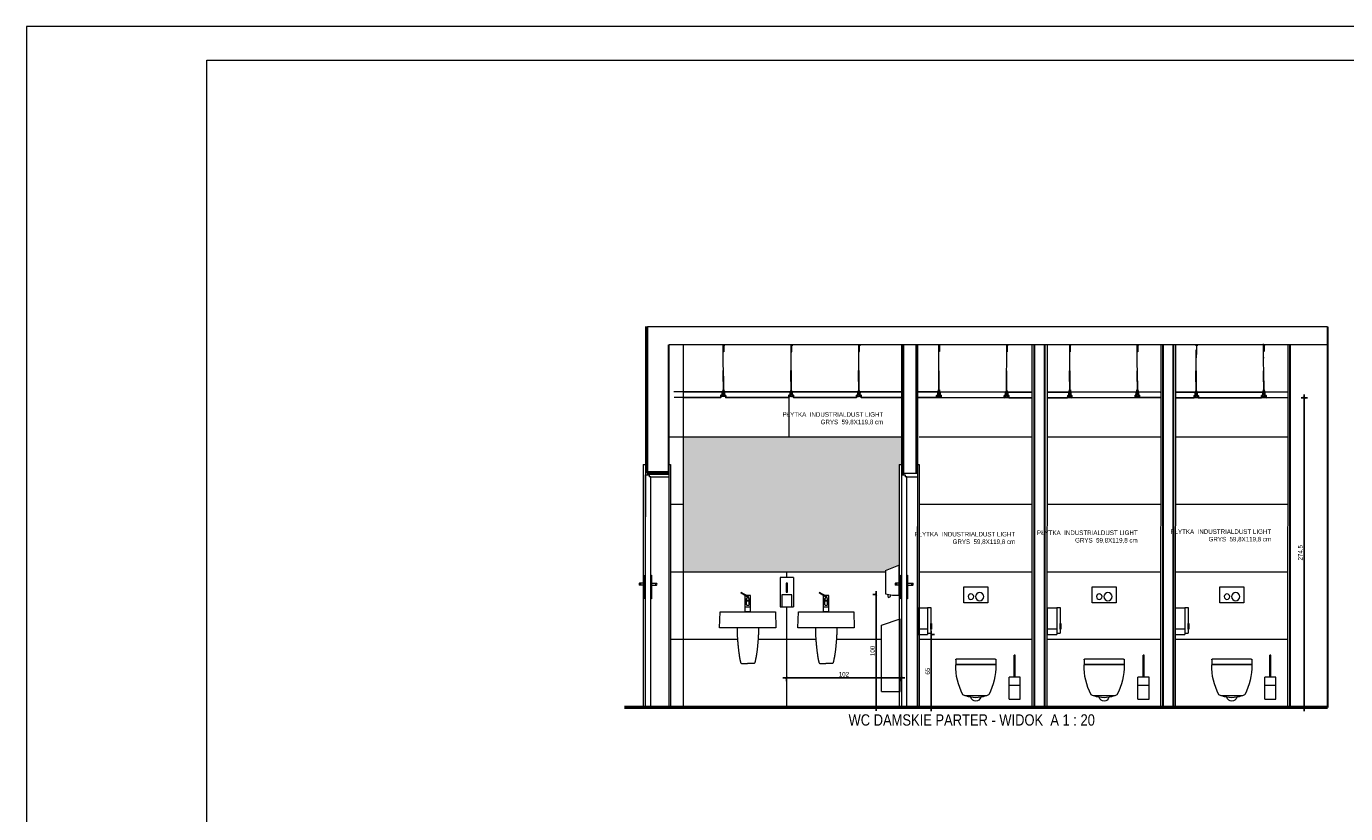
# Model space of a CAD drawing. Header units: millimetres. Extents: x -9038497 to 54128, y -10570064 to 59476.
# Tile 128 of 135: x 49794 to 50964, y 22226 to 22924. Entities that reach past the tile are written whole.
import ezdxf

# ---------------------------------------------------------------- set-up
doc = ezdxf.new("R2010")
doc.units = ezdxf.units.MM
doc.header["$LTSCALE"] = 0.8
doc.header["$PDMODE"] = 2
doc.linetypes.add('DASHED', pattern=[19.05, 12.7, -6.35])
for name, color, linetype, lineweight in [('0 proj_drzwi', 4, 'Continuous', 0), ('0 proj_schody', 2, 'Continuous', 18), ('0 proj_widok widok widok', 7, 'Continuous', 0), ('0 proj_wyposażenie sanitarne', 40, 'Continuous', 18), ('0 proj_ściany konstrukcyjne', 1, 'Continuous', 30), ('_proj_MURY konstr', 1, 'Continuous', 30), ('M_SCIANA konstrukcyjna', 1, 'Continuous', 50), ('SCIANY', 1, 'Continuous', 30), ('SPRZĘT', 71, 'Continuous', 20), ('tynk', 252, 'Continuous', 5), ('wieszaki suf.p.', 253, 'Continuous', 5), ('X proj_wyposażenie sanitarne', 40, 'Continuous', 18)]:
    doc.layers.add(name, color=color, linetype=linetype, lineweight=lineweight)
doc.layers.add('strop podw.', color=3, linetype='Continuous')
doc.styles.add('WYMIAR-20', font='ARIALN.TTF', dxfattribs={"height": 4})
doc.styles.add('WYMIAR-50', font='ARIALN.TTF', dxfattribs={"height": 10})
doc.dimstyles.new('SKALA-20', dxfattribs={"dimscale": 2, "dimtxt": 2, "dimasz": 1, "dimexe": 1.5, "dimexo": 1.5, "dimgap": 0.6, "dimtad": 1, "dimdec": 1, "dimrnd": 0.5, "dimdsep": 46, "dimtxsty": 'WYMIAR-20', "dimblk": 'ARCHTICK', "dimcen": 1.2, "dimdle": 1.5, "dimclrd": 256, "dimclre": 256, "dimclrt": 256, "dimadec": 0, "dimazin": 0, "dimtfac": 0.5, "dimtdec": 1, "dimtix": 1, "dimtmove": 2, "dimatfit": 3, "dimfxl": 2, "dimfxlon": 1, "dimtolj": 1, "dimarcsym": 0})

# ---------------------------------------------------------------- blocks, each defined once
blk = doc.blocks.new('klam lewa')
at = {"layer": '0 proj_drzwi'}
for p, q in [((-8431.2, 26524.9), (-8431.2, 26545.9)), ((-8431.2, 26545.9), (-8430.7, 26545.9)), ((-8431.2, 26538.8), (-8435.8, 26538.8)), ((-8431.2, 26536.9), (-8435.8, 26536.9)), ((-8434.7, 26536.9), (-8434.7, 26538.8)), ((-8430.7, 26524.9), (-8431.2, 26524.9))]:
    blk.add_line(p, q, dxfattribs=at)
blk.add_arc((-8434.9, 26537.9), 1.3, 132.6475, 226.9891, dxfattribs=at)
blk = doc.blocks.new('klam prawa')
at = {"layer": '0 proj_drzwi'}
for p, q in [((-8425.7, 26545.9), (-8425.2, 26545.9)), ((-8425.2, 26545.9), (-8425.2, 26524.9)), ((-8425.2, 26538.8), (-8420.6, 26538.8)), ((-8425.2, 26536.9), (-8420.6, 26536.9)), ((-8421.7, 26538.8), (-8421.7, 26536.9)), ((-8425.2, 26524.9), (-8425.7, 26524.9))]:
    blk.add_line(p, q, dxfattribs=at)
blk.add_arc((-8421.5, 26537.9), 1.3, 313.0109, 47.3525, dxfattribs=at)
blk = doc.blocks.new('bat um nowa f')
at = {"layer": 'X proj_wyposażenie sanitarne'}
for p, q in [((619.6, 2703.2), (619.6, 2717.7)), ((619.6, 2717.7), (623.2, 2717.7)), ((620.8, 2714.7), (619.6, 2714.7)), ((620.8, 2710), (620.8, 2714.6)), ((621.1, 2713.1), (621.1, 2713.8)), ((622.1, 2717.1), (627.9, 2720.5)), ((622.5, 2716.5), (627.9, 2719.7)), ((623.2, 2713.1), (623.2, 2713.8)), ((624.6, 2714.7), (623.4, 2714.7)), ((623.4, 2714.7), (623.4, 2710)), ((624.6, 2717.7), (624.6, 2703.2)), ((624.6, 2717.7), (624.6, 2717.7)), ((620.8, 2711.7), (619.6, 2711.7)), ((624.6, 2707.7), (619.6, 2707.7)), ((619.6, 2703.2), (624.6, 2703.2)), ((624.6, 2711.7), (623.4, 2711.7))]:
    blk.add_line(p, q, dxfattribs=at)
blk.add_circle((622.1, 2714.6), 1.3, dxfattribs=at)
for centre, radius, start, end in [((622.1, 2708.5), 4.64, 77.1347, 102.8653), ((622.1, 2714.2), 1.57, 228.9047, 311.0953), ((622.1, 2716.6), 0.41, 89.2518, 331.9395), ((628.1, 2720.1), 0.465, 118.4596, 241.5404), ((627.5, 2720.1), 0.594, 316.5492, 43.4508), ((622.1, 2710.1), 1.3, 175.0134, 4.6217)]:
    blk.add_arc(centre, radius, start, end, dxfattribs=at)
blk = doc.blocks.new('twins50 f')
at = {"layer": '0 proj_wyposażenie sanitarne'}
for p, q in [((3839.5, 903.8), (3839, 889.8)), ((3888.5, 903.8), (3839.5, 903.8)), ((3889, 889.8), (3888.5, 903.8)), ((3839, 889.8), (3889, 889.8))]:
    blk.add_line(p, q, dxfattribs=at)
at = {"layer": 'SPRZĘT'}
blk.add_blockref('bat um nowa f', (3241.9, -1799.4), dxfattribs=at)
blk = doc.blocks.new('poj na mydło fr')
at = {"layer": '0 proj_wyposażenie sanitarne', "lineweight": 0}
for p, q in [((-2399.6, 1962.8), (-2387.6, 1962.8)), ((-2399.6, 1962.8), (-2399.6, 1936.8)), ((-2387.6, 1962.8), (-2387.6, 1936.8)), ((-2387.6, 1936.8), (-2399.6, 1936.8))]:
    blk.add_line(p, q, dxfattribs=at)
for points in [[(-2394.2, 1957.7), (-2393.1, 1957.7), (-2393.1, 1949.8), (-2394.2, 1949.8)], [(-2397.9, 1947.2), (-2389.1, 1947.2), (-2389.1, 1936.8), (-2397.9, 1936.8)]]:
    blk.add_lwpolyline(points, close=True, dxfattribs=at)
blk = doc.blocks.new('wc 4you fr')
at = {"layer": '0 proj_wyposażenie sanitarne'}
for p, q in [((-4892.4, 3536.9, 0), (-4892.4, 3532.8, 0)), ((-4892.4, 3532.8, 0), (-4856.8, 3532.8, 0)), ((-4892.4, 3532.3, 0), (-4856.8, 3532.3, 0)), ((-4891.9, 3537.4, 0), (-4857.3, 3537.4, 0)), ((-4891.9, 3532.8, 0), (-4891.9, 3532.3, 0)), ((-4857.3, 3532.8, 0), (-4857.3, 3532.3, 0)), ((-4856.8, 3536.9, 0), (-4856.8, 3532.8, 0)), ((-4883.3, 3504.8, 0), (-4865.9, 3504.8, 0))]:
    blk.add_line(p, q, dxfattribs=at)
for centre, radius, start, end in [((-4891.9, 3536.9, 0), 0.508, 90, 180), ((-4838.2, 3531.4, 0), 54.2, 179.028, 208.067), ((-4911, 3531.4, 0), 54.2, 331.933, 0.972), ((-4857.3, 3536.9, 0), 0.508, 0, 90), ((-4883.3, 3508.9, 0), 4.07, 228.553, 270), ((-4874.6, 3527.7, 0), 24.5, 249.137, 290.863), ((-4874.6, 3504.7, 0), 4.47, 194.5033, 345.4967), ((-4865.9, 3508.9, 0), 4.07, 270, 311.447)]:
    blk.add_arc(centre, radius, start, end, dxfattribs=at)
blk = doc.blocks.new('g kappa')
at = {"layer": '0 proj_wyposażenie sanitarne'}
blk.add_lwpolyline([(5938.5, 446.2), (5959.7, 446.2), (5959.7, 460.4), (5938.5, 460.4)], close=True, dxfattribs=at)
for centre, radius in [((5945.7, 451.8), 3.62), ((5953.4, 451.8), 2.45)]:
    blk.add_circle(centre, radius, dxfattribs=at)
blk = doc.blocks.new('poj na papier tiol rz')
at = {"layer": '0 proj_wyposażenie sanitarne', "lineweight": 0}
for p, q in [((-2459.8, 1876.2), (-2459.8, 1853)), ((-2451.3, 1876.2), (-2459.8, 1876.2)), ((-2451.3, 1876.8), (-2448.3, 1876.8)), ((-2451.3, 1876.8), (-2451.3, 1854.2)), ((-2448.3, 1876.8), (-2448.3, 1854.2)), ((-2459.8, 1857.9), (-2451.3, 1857.9)), ((-2459.8, 1853), (-2451.3, 1853)), ((-2451.3, 1854.2), (-2448.4, 1854.2)), ((-2451.3, 1854.2), (-2451.3, 1853))]:
    blk.add_line(p, q, dxfattribs=at)
blk.add_lwpolyline([(-2448.3, 1862.7), (-2447.8, 1862.7), (-2447.8, 1857.6), (-2448.3, 1857.6)], close=True, dxfattribs=at)
blk = doc.blocks.new('047201_f')
at = {"layer": '0 proj_wyposażenie sanitarne', "lineweight": 15}
for points in [[(-9.5, 68.6), (-9.4, 63.5), (-9.4, 63), (-9.4, 62.4), (-9.3, 61.9), (-9.3, 61.4), (-9.3, 60.9), (-9.3, 60.3), (-9.2, 59.8), (-9.2, 59.2), (-9.2, 58.7), (-9.1, 58.1), (-9.1, 57.6), (-9, 57), (-9, 56.5), (-8.9, 55.9), (-8.9, 55.4), (-8.8, 54.8), (-8.8, 54.3), (-8.7, 53.7), (-8.7, 53.2), (-8.6, 52.6), (-8.6, 52.1), (-8.5, 51.5), (-8.5, 51), (-8.4, 50.5), (-8.3, 49.9), (-8.3, 49.4), (-8.2, 48.9), (-8.2, 48.3), (-8.1, 47.8), (-8, 47.3), (-8, 46.8), (-7.9, 46.3), (-7.8, 45.8), (-7.7, 45.3), (-7.7, 44.8), (-7.6, 44.4), (-7.5, 43.9), (-7.5, 43.4), (-7.4, 43), (-7.3, 42.5), (-7.2, 42.1), (-7.2, 41.7), (-7.1, 41.3), (-7, 40.9), (-6.9, 40.5), (-6.9, 40.1), (-6.8, 39.7), (-6.7, 39.3), (-6.6, 39), (-6.5, 38.7), (-6.5, 38.3), (-6.4, 38), (-6.3, 37.7)], [(9.5, 68.6), (9.4, 63.5), (9.4, 63), (9.4, 62.5), (9.4, 62), (9.3, 61.4), (9.3, 60.9), (9.3, 60.4), (9.2, 59.8), (9.2, 59.3), (9.2, 58.7), (9.1, 58.2), (9.1, 57.6), (9, 57.1), (9, 56.5), (8.9, 56), (8.9, 55.4), (8.8, 54.9), (8.8, 54.3), (8.7, 53.8), (8.7, 53.2), (8.6, 52.7), (8.6, 52.1), (8.5, 51.6), (8.5, 51), (8.4, 50.5), (8.3, 50), (8.3, 49.4), (8.2, 48.9), (8.1, 48.4), (8.1, 47.9), (8, 47.3), (7.9, 46.8), (7.9, 46.3), (7.8, 45.8), (7.7, 45.3), (7.7, 44.9), (7.6, 44.4), (7.5, 43.9), (7.5, 43.5), (7.4, 43), (7.3, 42.6), (7.2, 42.1), (7.2, 41.7), (7.1, 41.3), (7, 40.9), (6.9, 40.5), (6.9, 40.1), (6.8, 39.7), (6.7, 39.4), (6.6, 39), (6.5, 38.7), (6.5, 38.3), (6.4, 38), (6.3, 37.7)], [(-6.3, 37.7), (-6.2, 37.4), (-6, 37.1), (-5.6, 37)], [(-5.6, 37), (-5.1, 36.9), (-4.6, 36.9), (-4.1, 36.9), (-3.5, 36.8), (-2.9, 36.8), (-2.3, 36.8), (-1.7, 36.8), (-1.2, 36.8), (-0.1, 36.8), (0.3, 36.8)], [(5.6, 37), (5.1, 36.9), (4.6, 36.9), (4.1, 36.9), (3.5, 36.8), (2.9, 36.8), (2.3, 36.8), (1.7, 36.8), (1.2, 36.8), (0.7, 36.8), (0.3, 36.8)], [(6.3, 37.7), (6.2, 37.4), (6, 37.1), (5.6, 37)]]:
    blk.add_lwpolyline(points, dxfattribs=at)
blk = doc.blocks.new('A$C604A1FD6')
at = {"color": 0, "ltscale": 60}
for p, q in [((0, 5), (0, 2)), ((1, 5), (1, 2)), ((60, 5), (60, 2))]:
    blk.add_line(p, q, dxfattribs=at)
blk.add_lwpolyline([(58, 2), (58, 0), (2, 0), (2, 2), (1, 2), (1, 5), (59, 5), (59, 2)], close=True, dxfattribs=at)
blk = doc.blocks.new('szczotka wc fr')
at = {"layer": '0 proj_wyposażenie sanitarne', "lineweight": 0}
for p, q in [((-2558, 1917.4), (-2557, 1917.4)), ((-2558, 1897.9), (-2558, 1917.4)), ((-2557, 1897.9), (-2557, 1917.4)), ((-2562.5, 1878.4), (-2562.5, 1897.9)), ((-2562.5, 1897.9), (-2552.5, 1897.9)), ((-2552.5, 1878.4), (-2552.5, 1897.9)), ((-2562.5, 1890.6), (-2552.5, 1890.6)), ((-2552.5, 1878.4), (-2562.5, 1878.4))]:
    blk.add_line(p, q, dxfattribs=at)
blk = doc.blocks.new('_ArchTick')
at = {"color": 0, "linetype": 'ByBlock', "const_width": 0.15}
blk.add_lwpolyline([(-0.5, -0.5), (0.5, 0.5)], dxfattribs=at)
blk = doc.blocks.new('*D2544')
at = {"layer": '0 proj_widok widok widok', "lineweight": -2, "transparency": 16777216}
for p, q in [((50573.1, 22346.5), (50465.1, 22346.5)), ((50468.1, 22346.5), (50468.1, 22343.5)), ((50570.1, 22346.5), (50570.1, 22343.5))]:
    blk.add_line(p, q, dxfattribs=at)
at = {"layer": 'Defpoints', "color": 0, "lineweight": 0, "transparency": 16777216}
for p in [(50468.1, 22348), (50468.1, 22346.5), (50570.1, 22348)]:
    blk.add_point(p, dxfattribs=at)
at = {"layer": '0 proj_widok widok widok', "lineweight": -2, "transparency": 16777216, "xscale": 2, "yscale": 2, "zscale": 2, "rotation": 180}
blk.add_blockref('_ArchTick', (50468.1, 22346.5), dxfattribs=at)
at = {"layer": '0 proj_widok widok widok', "lineweight": -2, "transparency": 16777216, "xscale": 2, "yscale": 2, "zscale": 2}
blk.add_blockref('_ArchTick', (50570.1, 22346.5), dxfattribs=at)
at = {"layer": '0 proj_widok widok widok', "lineweight": 0, "transparency": 16777216, "insert": (50519.1, 22349.7), "char_height": 4, "attachment_point": 5, "style": 'WYMIAR-20'}
blk.add_mtext('\\A1;102', dxfattribs=at)
blk = doc.blocks.new('*D2548')
at = {"layer": '0 proj_widok widok widok', "lineweight": -2, "transparency": 16777216}
for p, q in [((50924.3, 22594.6), (50929.9, 22594.6)), ((50926.9, 22317.1), (50926.9, 22597.6)), ((50924.3, 22320.1), (50929.9, 22320.1))]:
    blk.add_line(p, q, dxfattribs=at)
at = {"layer": 'Defpoints', "color": 0, "lineweight": 0, "transparency": 16777216}
for p in [(50921.3, 22594.6), (50926.9, 22594.6), (50921.3, 22320.1)]:
    blk.add_point(p, dxfattribs=at)
at = {"layer": '0 proj_widok widok widok', "lineweight": -2, "transparency": 16777216, "xscale": 2, "yscale": 2, "zscale": 2}
for p, rotation in [((50926.9, 22594.6), 90), ((50926.9, 22320.1), 270)]:
    blk.add_blockref('_ArchTick', p, dxfattribs=dict(at, rotation=rotation))
at = {"layer": '0 proj_widok widok widok', "lineweight": 0, "transparency": 16777216, "insert": (50923.7, 22457.4), "char_height": 4, "attachment_point": 5, "rotation": 90, "style": 'WYMIAR-20'}
blk.add_mtext('\\A1;274.5', dxfattribs=at)
blk = doc.blocks.new('*D2536')
at = {"layer": '0 proj_widok widok widok', "lineweight": -2, "transparency": 16777216}
for p, q in [((50547.7, 22420.4), (50544.7, 22420.4)), ((50547.7, 22423.4), (50547.7, 22317.4)), ((50547.7, 22320.4), (50544.7, 22320.4))]:
    blk.add_line(p, q, dxfattribs=at)
at = {"layer": 'Defpoints', "color": 0, "lineweight": 0, "transparency": 16777216}
for p in [(50549.9, 22420.4), (50547.7, 22320.4), (50549.9, 22320.4)]:
    blk.add_point(p, dxfattribs=at)
at = {"layer": '0 proj_widok widok widok', "lineweight": -2, "transparency": 16777216, "xscale": 2, "yscale": 2, "zscale": 2}
for p, rotation in [((50547.7, 22420.4), 90), ((50547.7, 22320.4), 270)]:
    blk.add_blockref('_ArchTick', p, dxfattribs=dict(at, rotation=rotation))
at = {"layer": '0 proj_widok widok widok', "lineweight": 0, "transparency": 16777216, "insert": (50544.5, 22370.4), "char_height": 4, "attachment_point": 5, "rotation": 90, "style": 'WYMIAR-20'}
blk.add_mtext('\\A1;100', dxfattribs=at)
blk = doc.blocks.new('*D2426')
at = {"layer": '0 proj_widok widok widok', "lineweight": -2, "transparency": 16777216}
for p, q in [((50596.5, 22317), (50596.5, 22388)), ((50596.5, 22385), (50599.5, 22385)), ((50596.5, 22320), (50599.5, 22320))]:
    blk.add_line(p, q, dxfattribs=at)
at = {"layer": 'Defpoints', "color": 0, "lineweight": 0, "transparency": 16777216}
for p in [(50595.2, 22385), (50596.5, 22385), (50596.3, 22320)]:
    blk.add_point(p, dxfattribs=at)
at = {"layer": '0 proj_widok widok widok', "lineweight": -2, "transparency": 16777216, "xscale": 2, "yscale": 2, "zscale": 2}
for p, rotation in [((50596.5, 22385), 90), ((50596.5, 22320), 270)]:
    blk.add_blockref('_ArchTick', p, dxfattribs=dict(at, rotation=rotation))
at = {"layer": '0 proj_widok widok widok', "lineweight": 0, "transparency": 16777216, "insert": (50593.3, 22352.5), "char_height": 4, "attachment_point": 5, "rotation": 90, "style": 'WYMIAR-20'}
blk.add_mtext('\\A1;65', dxfattribs=at)

msp = doc.modelspace()

# ---------------------------------------------------------------- hatches: boundary and pattern name
at = {"layer": '0 proj_widok widok widok', "lineweight": 0, "true_color": 0xadddf7, "transparency": 33554687}
h = msp.add_hatch(color=141, dxfattribs=at)
h.dxf.hatch_style = 1
h.paths.add_polyline_path([(50568.2, 22535.57), (50570.17, 22535.57), (50570.18, 22559.84), (50377.02, 22559.84), (50377.02, 22440.24), (50555.9, 22440.24), (50555.9, 22441.63), (50568.2, 22446.36)])

# ---------------------------------------------------------------- linework, layer by layer
at = {"color": 1, "lineweight": 0, "ltscale": 40}
for p, q in [((50344.95, 22657.77), (50947.86, 22657.77)), ((50947.69, 22641.57), (50363.9, 22641.57))]:
    msp.add_line(p, q, dxfattribs=at)
at = {"color": 0, "ltscale": 60}
for p, q in [((50532.36, 22600.06), (50532.35, 22597.06)), ((50602.3, 22599.85), (50602.3, 22596.85)), ((50603.3, 22599.85), (50603.3, 22596.85)), ((50663.3, 22599.67), (50663.29, 22596.67)), ((50718.44, 22599.65), (50718.43, 22596.65)), ((50719.44, 22599.65), (50719.43, 22596.65)), ((50779.09, 22599.9), (50779.08, 22596.9)), ((50830.5, 22599.54), (50830.48, 22596.54)), ((50831.5, 22599.53), (50831.48, 22596.53)), ((50891.27, 22599.78), (50891.28, 22596.78))]:
    msp.add_line(p, q, dxfattribs=at)
at = {"layer": '0 proj_drzwi', "lineweight": 0}
for p, q in [((50341.19, 22535.57), (50343.16, 22535.57)), ((50363.86, 22535.57), (50365.31, 22535.57)), ((50568.2, 22535.57), (50570.17, 22535.57)), ((50584.28, 22535.57), (50585.73, 22535.57)), ((50343, 22526.57), (50346.5, 22526.57)), ((50343, 22526.57), (50343, 22516.02)), ((50344.93, 22528.02), (50344.93, 22526.57)), ((50344.93, 22528.02), (50363.9, 22528.02)), ((50346.5, 22526.57), (50346.5, 22524.57)), ((50348, 22524.57), (50346.5, 22524.57)), ((50347.42, 22528.02), (50352.42, 22528.02)), ((50348.03, 22524.66), (50363.86, 22524.66)), ((50570.01, 22526.57), (50573.51, 22526.57)), ((50570.01, 22526.57), (50570.01, 22516.02)), ((50571.9, 22528.02), (50584.28, 22528.02)), ((50572.01, 22528.02), (50572.01, 22526.57)), ((50573.51, 22526.57), (50573.51, 22524.57)), ((50575.01, 22524.57), (50573.51, 22524.57)), ((50575.04, 22524.66), (50584.28, 22524.66))]:
    msp.add_line(p, q, dxfattribs=at)
at = {"layer": '0 proj_drzwi'}
for p, q in [((50341.19, 22535.57), (50341.19, 22320.18)), ((50363.86, 22535.57), (50363.86, 22320.18)), ((50365.31, 22535.57), (50365.31, 22320.18)), ((50568.2, 22535.57), (50568.2, 22320.18)), ((50584.28, 22535.57), (50584.28, 22320.18)), ((50585.73, 22535.57), (50585.73, 22320.18)), ((50348, 22319.97), (50348, 22524.57)), ((50575.01, 22319.97), (50575.01, 22524.57)), ((50343, 22515.95), (50343, 22319.97)), ((50570.01, 22515.95), (50570.01, 22319.97))]:
    msp.add_line(p, q, dxfattribs=at)
at = {"layer": '0 proj_schody'}
for p, q in [((50555.9, 22441.63), (50567.9, 22446.25)), ((50555.9, 22441.57), (50555.9, 22420.88)), ((50567.9, 22446.25), (50567.9, 22419.8)), ((50555.9, 22420.88), (50562.2, 22419.8)), ((50557.65, 22420.57), (50558.3, 22417.79)), ((50558.3, 22417.79), (50559.27, 22418.01)), ((50559.27, 22418.01), (50560.35, 22418.73)), ((50560.35, 22418.73), (50560.59, 22420.06)), ((50562.2, 22419.8), (50567.9, 22419.8)), ((50552.43, 22393.3), (50568.88, 22398.97)), ((50552.43, 22334.4), (50552.43, 22393.3)), ((50568.88, 22334.4), (50568.88, 22398.97)), ((50552.28, 22334.4), (50568.88, 22334.4))]:
    msp.add_line(p, q, dxfattribs=at)
at = {"layer": '0 proj_widok widok widok', "linetype": 'DASHED', "lineweight": 0, "ltscale": 0.8}
for p, q in [((50376.63, 22595.06), (50363.43, 22595.06)), ((50376.54, 22600.04), (50363.52, 22600.04))]:
    msp.add_line(p, q, dxfattribs=at)
at = {"layer": '0 proj_widok widok widok', "lineweight": 0}
for p, q in [((50470.24, 22595.04), (50470.19, 22559.86)), ((50685.36, 22594.79), (50583.89, 22594.79)), ((50799.43, 22594.79), (50698.95, 22594.79)), ((50912.13, 22594.79), (50812.56, 22594.79)), ((50570.18, 22559.84), (50363.9, 22559.84)), ((50685.72, 22559.84), (50585.8, 22559.84)), ((50799.82, 22559.84), (50699.06, 22559.84)), ((50912.4, 22559.84), (50812.95, 22559.84)), ((50377.02, 22500.04), (50365.31, 22500.04)), ((50685.69, 22500.04), (50585.8, 22500.04)), ((50799.78, 22500.04), (50699.03, 22500.04)), ((50912.4, 22500.04), (50812.91, 22500.04)), ((50555.9, 22440.24), (50365.31, 22440.24)), ((50468.29, 22440.21), (50468.29, 22435.62)), ((50685.66, 22440.24), (50585.8, 22440.24)), ((50799.74, 22440.24), (50698.99, 22440.24)), ((50912.4, 22440.24), (50812.87, 22440.24)), ((50468.29, 22409.62), (50468.29, 22321)), ((50424.77, 22380.44), (50365.31, 22380.44)), ((50493.98, 22380.44), (50442.77, 22380.44)), ((50552.43, 22380.44), (50512.39, 22380.44)), ((50685.62, 22380.44), (50585.8, 22380.44)), ((50799.7, 22380.44), (50698.96, 22380.44)), ((50912.4, 22380.44), (50812.83, 22380.44)), ((50568.2, 22320.64), (50365.31, 22320.64)), ((50909.18, 22319.97), (50909.18, 22320.01))]:
    msp.add_line(p, q, dxfattribs=at)
for points in [[(49794.48, 21449.75), (51894.48, 21449.75), (51894.48, 22923.75), (49794.48, 22923.75)], [(49794.48, 21449.75), (51894.48, 21449.75), (51894.48, 22923.75), (49794.48, 22923.75)], [(49954.48, 22893.75), (51864.48, 22893.75), (51864.48, 21479.75), (49954.48, 21479.75)]]:
    msp.add_lwpolyline(points, close=True, dxfattribs=at)
at = {"layer": '0 proj_ściany konstrukcyjne'}
for p, q in [((50344.95, 22528.02), (50344.95, 22657.77)), ((50363.9, 22528.02), (50363.9, 22641.57))]:
    msp.add_line(p, q, dxfattribs=at)
at = {"layer": '0 proj_ściany konstrukcyjne', "lineweight": 30}
for p, q in [((50571.9, 22526.57), (50571.9, 22641.57)), ((50583.01, 22641.57), (50583.01, 22528.02)), ((50687.77, 22641.57), (50687.77, 22319.97)), ((50696.96, 22641.57), (50696.96, 22319.97)), ((50801.72, 22641.57), (50801.72, 22319.97)), ((50811.03, 22641.57), (50811.03, 22319.97))]:
    msp.add_line(p, q, dxfattribs=at)
at = {"layer": '0 proj_ściany konstrukcyjne', "lineweight": 60}
msp.add_line((50363.9, 22528.02), (50344.95, 22528.02), dxfattribs=at)
at = {"layer": '_proj_MURY konstr', "lineweight": 0, "ltscale": 0.8}
msp.add_line((50377.02, 22320.19), (50377.02, 22641.69), dxfattribs=at)
at = {"layer": 'M_SCIANA konstrukcyjna'}
msp.add_line((50947.69, 22320.15), (50324.58, 22320.15), dxfattribs=at)
at = {"layer": 'SCIANY', "ltscale": 40}
for p, q in [((50947.69, 22657.56), (50947.69, 22320.15)), ((50914.5, 22320.15), (50914.5, 22641.57))]:
    msp.add_line(p, q, dxfattribs=at)
at = {"layer": 'strop podw.', "ltscale": 60}
for points in [[(50376.64, 22600.04), (50411.08, 22600.06), (50411.08, 22597.06), (50410.08, 22597.06), (50410.08, 22595.06), (50376.64, 22595.04)], [(50569.82, 22600.04), (50533.36, 22600.06), (50533.35, 22597.06), (50534.35, 22597.06), (50534.35, 22595.06), (50569.82, 22595.04)], [(50582.46, 22594.86), (50601.3, 22594.85), (50601.3, 22596.85), (50602.3, 22596.85), (50602.3, 22599.85), (50582.46, 22599.86)], [(50685.36, 22599.58), (50664.3, 22599.67), (50664.29, 22596.67), (50665.29, 22596.66), (50665.28, 22594.66), (50685.36, 22594.58)], [(50698.95, 22594.73), (50717.42, 22594.66), (50717.43, 22596.66), (50718.43, 22596.65), (50718.44, 22599.65), (50698.95, 22599.73)], [(50799.43, 22599.81), (50780.09, 22599.89), (50780.08, 22596.89), (50781.08, 22596.89), (50781.07, 22594.89), (50799.43, 22594.81)], [(50812.56, 22594.61), (50829.48, 22594.54), (50829.48, 22596.54), (50830.48, 22596.54), (50830.5, 22599.54), (50812.57, 22599.61)], [(50912.14, 22599.86), (50892.27, 22599.79), (50892.28, 22596.79), (50893.28, 22596.79), (50893.28, 22594.79), (50912.13, 22594.86)]]:
    msp.add_lwpolyline(points, dxfattribs=at)
at = {"layer": 'tynk', "lineweight": 0, "ltscale": 40}
for p, q in [((50343.23, 22657.88), (50343.03, 22320.15)), ((50570.24, 22657.88), (50570.24, 22657.77)), ((50584.31, 22657.88), (50584.31, 22657.77)), ((50685.78, 22657.88), (50685.78, 22657.77)), ((50699.37, 22657.88), (50699.37, 22657.77)), ((50799.85, 22657.88), (50799.85, 22657.77)), ((50812.99, 22657.88), (50812.99, 22657.77)), ((50912.56, 22657.88), (50912.56, 22657.77)), ((50570.23, 22641.57), (50570.05, 22320.15)), ((50584.3, 22641.57), (50584.12, 22320.15)), ((50685.77, 22641.57), (50685.59, 22320.15)), ((50699.11, 22641.57), (50698.92, 22320.15)), ((50799.87, 22641.57), (50799.66, 22320.15)), ((50813, 22641.57), (50812.79, 22320.15)), ((50912.54, 22641.57), (50912.37, 22320.15))]:
    msp.add_line(p, q, dxfattribs=at)
at = {"layer": 'wieszaki suf.p.'}
for p, q in [((50412.35, 22601.82), (50412.22, 22641.53)), ((50472.35, 22601.95), (50472.36, 22641.21)), ((50532.35, 22601.96), (50532.35, 22640.72)), ((50603.3, 22601.79), (50603.3, 22641.46)), ((50663.3, 22601.57), (50663.43, 22641.08)), ((50719.42, 22601.8), (50719.29, 22640.92)), ((50779.24, 22601.8), (50779.11, 22641.13)), ((50832.81, 22641.66), (50830.81, 22641.66)), ((50830.81, 22641.66), (50830.81, 22641.46)), ((50830.81, 22641.46), (50831.71, 22641.46)), ((50831.71, 22641.46), (50831.69, 22635.66)), ((50831.89, 22635.66), (50831.91, 22641.46)), ((50831.91, 22641.46), (50832.81, 22641.46)), ((50832.81, 22641.46), (50832.81, 22641.66)), ((50890.5, 22641.46), (50890.5, 22641.66)), ((50890.5, 22641.66), (50892.5, 22641.66)), ((50891.4, 22641.46), (50890.5, 22641.46)), ((50891.26, 22601.68), (50891.13, 22642.56)), ((50891.42, 22635.66), (50891.4, 22641.46)), ((50892.5, 22641.46), (50891.6, 22641.46)), ((50891.6, 22641.46), (50891.62, 22635.66)), ((50892.5, 22641.66), (50892.5, 22641.46)), ((50603.3, 22601.75), (50603.3, 22637.25)), ((50831.29, 22601.68), (50831.42, 22637.18)), ((50831.69, 22630.08), (50831.89, 22635.74)), ((50891.62, 22630.08), (50891.42, 22630.08)), ((50412.32, 22609.82), (50412.35, 22601.82)), ((50472.35, 22609.94), (50472.35, 22601.95)), ((50532.35, 22609.96), (50532.35, 22601.96)), ((50603.29, 22609.74), (50603.3, 22601.75)), ((50603.3, 22609.78), (50603.3, 22601.79)), ((50663.33, 22609.57), (50663.3, 22601.57)), ((50719.39, 22609.79), (50719.42, 22601.8)), ((50779.21, 22609.79), (50779.24, 22601.8)), ((50831.31, 22609.68), (50831.29, 22601.68)), ((50891.24, 22609.68), (50891.26, 22601.68))]:
    msp.add_line(p, q, dxfattribs=at)
at = {"layer": 'wieszaki suf.p.', "linetype": 'Continuous'}
for p, q in [((50412.12, 22609.01), (50412.09, 22618.73)), ((50412.52, 22609.02), (50412.49, 22618.73)), ((50472.16, 22609.14), (50472.16, 22618.86)), ((50472.56, 22609.14), (50472.56, 22618.86)), ((50532.15, 22609.16), (50532.15, 22618.87)), ((50532.55, 22609.16), (50532.55, 22618.87)), ((50603.1, 22608.98), (50603.1, 22618.7)), ((50603.1, 22608.94), (50603.1, 22618.66)), ((50603.5, 22608.98), (50603.5, 22618.7)), ((50603.5, 22608.94), (50603.5, 22618.66)), ((50663.13, 22608.77), (50663.16, 22618.48)), ((50663.53, 22608.77), (50663.56, 22618.48)), ((50719.19, 22608.99), (50719.15, 22618.71)), ((50719.59, 22608.99), (50719.55, 22618.71)), ((50779.01, 22608.99), (50778.97, 22618.71)), ((50779.41, 22608.99), (50779.37, 22618.71)), ((50831.12, 22608.88), (50831.15, 22618.59)), ((50831.52, 22608.88), (50831.55, 22618.59)), ((50891.03, 22608.88), (50891, 22618.59)), ((50891.43, 22608.88), (50891.4, 22618.59))]:
    msp.add_line(p, q, dxfattribs=at)
at = {"layer": 'wieszaki suf.p.'}
for points in [[(50412.71, 22635.42), (50412.51, 22635.42), (50412.49, 22641.22), (50411.59, 22641.22), (50411.59, 22641.42), (50413.59, 22641.42), (50413.59, 22641.22), (50412.69, 22641.22)], [(50472.64, 22635.55), (50472.84, 22635.55), (50472.84, 22641.35), (50473.74, 22641.35), (50473.74, 22641.55), (50471.74, 22641.55), (50471.74, 22641.35), (50472.64, 22641.35)], [(50532.64, 22635.56), (50532.84, 22635.56), (50532.84, 22641.36), (50533.74, 22641.36), (50533.74, 22641.56), (50531.74, 22641.56), (50531.74, 22641.36), (50532.64, 22641.36)], [(50603.78, 22635.76), (50603.58, 22635.76), (50603.58, 22641.56), (50602.68, 22641.56), (50602.68, 22641.76), (50604.68, 22641.76), (50604.68, 22641.56), (50603.78, 22641.56)], [(50663.71, 22635.55), (50663.91, 22635.55), (50663.93, 22641.35), (50664.83, 22641.35), (50664.83, 22641.55), (50662.83, 22641.55), (50662.83, 22641.35), (50663.73, 22641.35)], [(50719.78, 22635.5), (50719.58, 22635.5), (50719.56, 22641.3), (50718.66, 22641.3), (50718.66, 22641.5), (50720.66, 22641.5), (50720.66, 22641.3), (50719.76, 22641.3)], [(50779.6, 22635.53), (50779.4, 22635.52), (50779.38, 22641.32), (50778.48, 22641.32), (50778.48, 22641.52), (50780.48, 22641.53), (50780.48, 22641.33), (50779.58, 22641.33)]]:
    msp.add_lwpolyline(points, close=True, dxfattribs=at)
for points in [[(50411.75, 22600.9), (50411.98, 22600.9), (50411.98, 22598.65, 0.3097473), (50412.74, 22598.66), (50412.73, 22600.9), (50412.96, 22600.9), (50412.97, 22597.11, 0.0501991), (50413.01, 22596.62, 0.4627291), (50413.31, 22596.55), (50413.66, 22596.86, -0.5914466), (50413.83, 22596.79), (50413.83, 22595.89, -0.3364756), (50413.69, 22595.75), (50413.42, 22595.75), (50413.42, 22595.94), (50412.75, 22595.94), (50412.76, 22595.75), (50411.99, 22595.74), (50411.99, 22595.94), (50411.32, 22595.94), (50411.32, 22595.74), (50411.05, 22595.74, -0.3364756), (50410.91, 22595.88), (50410.9, 22596.78, -0.5914466), (50411.07, 22596.85), (50411.43, 22596.55, 0.4627291), (50411.73, 22596.62, 0.0501991), (50411.76, 22597.11)], [(50411.98, 22600.9), (50411.97, 22601.65, -0.4406767), (50412.73, 22601.66), (50412.74, 22598.66, -0.3097473), (50411.98, 22598.65)], [(50472.96, 22601.03), (50472.73, 22601.03), (50472.73, 22598.78, -0.3097473), (50471.98, 22598.78), (50471.98, 22601.03), (50471.75, 22601.03), (50471.75, 22597.24, -0.0501991), (50471.71, 22596.75, -0.4627291), (50471.41, 22596.68), (50471.06, 22596.98, 0.5914466), (50470.89, 22596.92), (50470.89, 22596.01, 0.3364756), (50471.03, 22595.87), (50471.31, 22595.87), (50471.31, 22596.07), (50471.97, 22596.07), (50471.97, 22595.87), (50472.74, 22595.87), (50472.74, 22596.07), (50473.4, 22596.07), (50473.4, 22595.87), (50473.68, 22595.87, 0.3364756), (50473.82, 22596.01), (50473.82, 22596.92, 0.5914466), (50473.65, 22596.98), (50473.3, 22596.68, -0.4627291), (50473, 22596.75, -0.0501991), (50472.96, 22597.24)], [(50472.73, 22601.03), (50472.73, 22601.78, 0.4406767), (50471.98, 22601.78), (50471.98, 22598.78, 0.3097473), (50472.73, 22598.78)], [(50532.96, 22601.04), (50532.73, 22601.04), (50532.73, 22598.8, -0.3097473), (50531.98, 22598.8), (50531.98, 22601.04), (50531.74, 22601.04), (50531.74, 22597.25, -0.0501991), (50531.71, 22596.76, -0.4627291), (50531.41, 22596.69), (50531.06, 22597, 0.5914466), (50530.89, 22596.93), (50530.89, 22596.02, 0.3364756), (50531.03, 22595.89), (50531.3, 22595.89), (50531.3, 22596.08), (50531.97, 22596.08), (50531.97, 22595.89), (50532.74, 22595.89), (50532.74, 22596.08), (50533.4, 22596.08), (50533.4, 22595.89), (50533.67, 22595.89, 0.3364756), (50533.81, 22596.02), (50533.81, 22596.93, 0.5914466), (50533.65, 22597), (50533.29, 22596.69, -0.4627291), (50532.99, 22596.76, -0.0501991), (50532.96, 22597.25)], [(50532.73, 22601.04), (50532.73, 22601.8, 0.4406767), (50531.98, 22601.8), (50531.98, 22598.8, 0.3097473), (50532.73, 22598.8)], [(50603.9, 22600.83), (50603.67, 22600.83), (50603.67, 22598.58, -0.3097473), (50602.92, 22598.58), (50602.92, 22600.83), (50602.69, 22600.83), (50602.69, 22597.04, -0.0501991), (50602.66, 22596.55, -0.4627291), (50602.35, 22596.48), (50602, 22596.78, 0.5914466), (50601.83, 22596.72), (50601.83, 22595.81, 0.3364756), (50601.97, 22595.67), (50602.25, 22595.67), (50602.25, 22595.87), (50602.91, 22595.87), (50602.91, 22595.67), (50603.68, 22595.67), (50603.68, 22595.87), (50604.34, 22595.87), (50604.34, 22595.67), (50604.62, 22595.67, 0.3364756), (50604.76, 22595.81), (50604.76, 22596.72, 0.5914466), (50604.59, 22596.78), (50604.24, 22596.48, -0.4627291), (50603.94, 22596.55, -0.0501991), (50603.9, 22597.04)], [(50602.69, 22600.87), (50602.92, 22600.87), (50602.92, 22598.62, 0.3097473), (50603.68, 22598.62), (50603.68, 22600.87), (50603.91, 22600.87), (50603.91, 22597.07, 0.0501991), (50603.94, 22596.58, 0.4627291), (50604.24, 22596.52), (50604.59, 22596.82, -0.5914466), (50604.76, 22596.75), (50604.76, 22595.85, -0.3364756), (50604.62, 22595.71), (50604.35, 22595.71), (50604.35, 22595.9), (50603.68, 22595.9), (50603.68, 22595.71), (50602.91, 22595.71), (50602.91, 22595.9), (50602.25, 22595.9), (50602.25, 22595.71), (50601.98, 22595.71, -0.3364756), (50601.84, 22595.85), (50601.84, 22596.75, -0.5914466), (50602, 22596.82), (50602.36, 22596.52, 0.4627291), (50602.66, 22596.58, 0.0501991), (50602.69, 22597.07)], [(50602.92, 22600.87), (50602.92, 22601.62, -0.4406767), (50603.68, 22601.62), (50603.68, 22598.62, -0.3097473), (50602.92, 22598.62)], [(50603.67, 22600.83), (50603.67, 22601.58, 0.4406767), (50602.92, 22601.58), (50602.92, 22598.58, 0.3097473), (50603.67, 22598.58)], [(50663.9, 22600.65), (50663.67, 22600.65), (50663.67, 22598.41, -0.3097473), (50662.91, 22598.41), (50662.92, 22600.66), (50662.69, 22600.66), (50662.68, 22596.87, -0.0501991), (50662.64, 22596.38, -0.4627291), (50662.34, 22596.31), (50661.99, 22596.61, 0.5914466), (50661.82, 22596.55), (50661.82, 22595.64, 0.3364756), (50661.96, 22595.5), (50662.23, 22595.5), (50662.23, 22595.7), (50662.9, 22595.69), (50662.89, 22595.5), (50663.66, 22595.5), (50663.66, 22595.69), (50664.33, 22595.69), (50664.33, 22595.49), (50664.6, 22595.49, 0.3364756), (50664.74, 22595.63), (50664.75, 22596.54, 0.5914466), (50664.58, 22596.6), (50664.22, 22596.3, -0.4627291), (50663.92, 22596.37, -0.0501991), (50663.89, 22596.86)], [(50663.67, 22600.65), (50663.68, 22601.41, 0.4406767), (50662.92, 22601.41), (50662.91, 22598.41, 0.3097473), (50663.67, 22598.41)], [(50718.81, 22600.88), (50719.04, 22600.88), (50719.05, 22598.63, 0.3097473), (50719.8, 22598.63), (50719.8, 22600.88), (50720.03, 22600.88), (50720.04, 22597.09, 0.0501991), (50720.08, 22596.6, 0.4627291), (50720.38, 22596.53), (50720.73, 22596.84, -0.5914466), (50720.9, 22596.77), (50720.9, 22595.86, -0.3364756), (50720.76, 22595.73), (50720.49, 22595.72), (50720.49, 22595.92), (50719.82, 22595.92), (50719.82, 22595.72), (50719.05, 22595.72), (50719.05, 22595.91), (50718.39, 22595.91), (50718.39, 22595.72), (50718.12, 22595.72, -0.3364756), (50717.98, 22595.85), (50717.97, 22596.76, -0.5914466), (50718.14, 22596.83), (50718.49, 22596.52, 0.4627291), (50718.79, 22596.59, 0.0501991), (50718.83, 22597.08)], [(50719.04, 22600.88), (50719.04, 22601.63, -0.4406767), (50719.79, 22601.63), (50719.8, 22598.63, -0.3097473), (50719.05, 22598.63)], [(50778.63, 22600.88), (50778.86, 22600.88), (50778.87, 22598.63, 0.3097473), (50779.62, 22598.63), (50779.62, 22600.88), (50779.85, 22600.88), (50779.86, 22597.09, 0.0501991), (50779.9, 22596.6, 0.4627291), (50780.2, 22596.53), (50780.55, 22596.84, -0.5914466), (50780.72, 22596.77), (50780.72, 22595.86, -0.3364756), (50780.58, 22595.73), (50780.3, 22595.72), (50780.3, 22595.92), (50779.64, 22595.92), (50779.64, 22595.72), (50778.87, 22595.72), (50778.87, 22595.91), (50778.21, 22595.91), (50778.21, 22595.72), (50777.93, 22595.72, -0.3364756), (50777.79, 22595.85), (50777.79, 22596.76, -0.5914466), (50777.96, 22596.83), (50778.31, 22596.52, 0.4627291), (50778.61, 22596.59, 0.0501991), (50778.65, 22597.08)], [(50778.86, 22600.88), (50778.86, 22601.63, -0.4406767), (50779.61, 22601.63), (50779.62, 22598.63, -0.3097473), (50778.87, 22598.63)], [(50831.89, 22600.76), (50831.66, 22600.76), (50831.65, 22598.51, -0.3097473), (50830.9, 22598.52), (50830.91, 22600.76), (50830.68, 22600.77), (50830.66, 22596.97, -0.0501991), (50830.63, 22596.48, -0.4627291), (50830.33, 22596.42), (50829.98, 22596.72, 0.5914466), (50829.81, 22596.65), (50829.8, 22595.75, 0.3364756), (50829.94, 22595.61), (50830.22, 22595.61), (50830.22, 22595.8), (50830.88, 22595.8), (50830.88, 22595.61), (50831.65, 22595.6), (50831.65, 22595.8), (50832.31, 22595.8), (50832.31, 22595.6), (50832.59, 22595.6, 0.3364756), (50832.73, 22595.74), (50832.73, 22596.64, 0.5914466), (50832.56, 22596.71), (50832.21, 22596.41, -0.4627291), (50831.91, 22596.48, -0.0501991), (50831.88, 22596.97)], [(50831.66, 22600.76), (50831.66, 22601.52, 0.4406767), (50830.91, 22601.52), (50830.9, 22598.52, 0.3097473), (50831.65, 22598.51)], [(50890.66, 22600.76), (50890.89, 22600.76), (50890.9, 22598.51, 0.3097473), (50891.65, 22598.52), (50891.64, 22600.76), (50891.87, 22600.77), (50891.89, 22596.97, 0.0501991), (50891.92, 22596.48, 0.4627291), (50892.22, 22596.42), (50892.57, 22596.72, -0.5914466), (50892.74, 22596.65), (50892.75, 22595.75, -0.3364756), (50892.61, 22595.61), (50892.33, 22595.61), (50892.33, 22595.8), (50891.67, 22595.8), (50891.67, 22595.61), (50890.9, 22595.6), (50890.9, 22595.8), (50890.23, 22595.8), (50890.24, 22595.6), (50889.96, 22595.6, -0.3364756), (50889.82, 22595.74), (50889.82, 22596.64, -0.5914466), (50889.98, 22596.71), (50890.34, 22596.41, 0.4627291), (50890.64, 22596.48, 0.0501991), (50890.67, 22596.97)], [(50890.89, 22600.76), (50890.89, 22601.52, -0.4406767), (50891.64, 22601.52), (50891.65, 22598.52, -0.3097473), (50890.9, 22598.51)]]:
    msp.add_lwpolyline(points, format="xyb", close=True, dxfattribs=at)

# ---------------------------------------------------------------- block references
at = {"layer": '0 proj_widok widok widok'}
for name, p in [('klam lewa', (58773.71, -4108.34)), ('klam prawa', (58773.71, -4108.34)), ('klam lewa', (59000.72, -4108.34)), ('klam prawa', (59000.72, -4108.34))]:
    msp.add_blockref(name, p, dxfattribs=at)
at = {"layer": '0 proj_widok widok widok', "lineweight": 0, "xscale": -1}
for name, p in [('poj na mydło fr', (48074.94, 20472.81)), ('wc 4you fr', (45761.39, 18825.71, 0)), ('szczotka wc fr', (48112.96, 20449.28)), ('wc 4you fr', (45875.11, 18825.71, 0)), ('szczotka wc fr', (48227.22, 20449.28)), ('wc 4you fr', (45988.31, 18825.71, 0)), ('szczotka wc fr', (48339.54, 20449.28))]:
    msp.add_blockref(name, p, dxfattribs=at)
at = {"layer": '0 proj_widok widok widok', "lineweight": 0}
for p in [(53044.39, 20532.05), (53159.14, 20532.05), (53272.6, 20532.05)]:
    msp.add_blockref('poj na papier tiol rz', p, dxfattribs=at)
at = {"layer": '0 proj_wyposażenie sanitarne', "xscale": -1}
for name, p in [('twins50 f', (54297.87, 21501.18)), ('twins50 f', (54367.3, 21501.18)), ('g kappa', (56585.1, 21966.71)), ('g kappa', (56698.81, 21966.71)), ('g kappa', (56812.01, 21966.71))]:
    msp.add_blockref(name, p, dxfattribs=at)
at = {"layer": '0 proj_wyposażenie sanitarne', "color": 5, "lineweight": 15, "xscale": -1}
for p in [(50433.88, 22322.39), (50503.31, 22322.39)]:
    msp.add_blockref('047201_f', p, dxfattribs=at)
at = {"layer": 'strop podw.', "ltscale": 60, "xscale": -1, "rotation": 0.2022947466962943}
msp.add_blockref('A$C604A1FD6', (50472.37, 22595.05), dxfattribs=at)
at = {"layer": 'strop podw.', "ltscale": 60}
msp.add_blockref('A$C604A1FD6', (50472.36, 22595.05), dxfattribs=at)
for p, rotation in [((50603.28, 22594.88), 359.7977052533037), ((50719.23, 22594.65), 0.2370652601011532), ((50831.29, 22594.53), 0.2370652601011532)]:
    msp.add_blockref('A$C604A1FD6', p, dxfattribs=dict(at, rotation=rotation))

# ---------------------------------------------------------------- texts
at = {"layer": '0 proj_widok widok widok', "lineweight": 0, "attachment_point": 3}
for s, width, gutter_width, insert, char_height, style in [('PŁYTKA  INDUSTRIALDUST LIGHT GRYS  59,8X119,8 cm  ', 78.8002, 20, (50553.97, 22581.93), 4, 'WYMIAR-20'), ('PŁYTKA  INDUSTRIALDUST LIGHT GRYS  59,8X119,8 cm  ', 78.8002, 20, (50670.92, 22475.84), 4, 'WYMIAR-20'), ('PŁYTKA  INDUSTRIALDUST LIGHT GRYS  59,8X119,8 cm  ', 78.8002, 20, (50779.48, 22477.11), 4, 'WYMIAR-20'), ('PŁYTKA  INDUSTRIALDUST LIGHT GRYS  59,8X119,8 cm  ', 78.8002, 20, (50897.78, 22478.11), 4, 'WYMIAR-20'), ('WC DAMSKIE PARTER - WIDOK  A 1 : 20 ', 227.7449, 50, (50741.54, 22314.24), 10, 'WYMIAR-50')]:
    msp.add_mtext_dynamic_manual_height_columns(s, width=width, gutter_width=gutter_width, heights=[0], dxfattribs=dict(at, insert=insert, char_height=char_height, style=style))

# ---------------------------------------------------------------- dimensions: what is measured, and where the dimension line sits
at = {"layer": '0 proj_widok widok widok', "lineweight": 0}
for base, p1, p2, picture, middle in [((50926.91, 22594.61), (50921.3, 22320.11), (50921.3, 22594.61), '*D2548', (50923.67, 22457.36)), ((50596.54, 22384.99), (50596.27, 22320), (50595.18, 22384.99), '*D2426', (50593.3, 22352.49))]:
    dim = msp.add_linear_dim(base=base, p1=p1, p2=p2, angle=90, dimstyle='SKALA-20', dxfattribs=at)
    dim.commit()
    dim.dimension.update_dxf_attribs({"geometry": picture, "text_midpoint": middle})
dim = msp.add_aligned_dim(p1=(50549.93, 22420.44), p2=(50549.93, 22320.44), distance=-2.2, dimstyle='SKALA-20', dxfattribs=at)
dim.commit()
dim.dimension.update_dxf_attribs({"geometry": '*D2536', "text_midpoint": (50544.49, 22370.44)})
dim = msp.add_linear_dim(base=(50468.07, 22346.46), p1=(50570.07, 22347.97), p2=(50468.07, 22347.97), dimstyle='SKALA-20', dxfattribs=at)
dim.commit()
dim.dimension.update_dxf_attribs({"geometry": '*D2544', "text_midpoint": (50519.07, 22349.7)})

doc.saveas('drawing.dxf')
